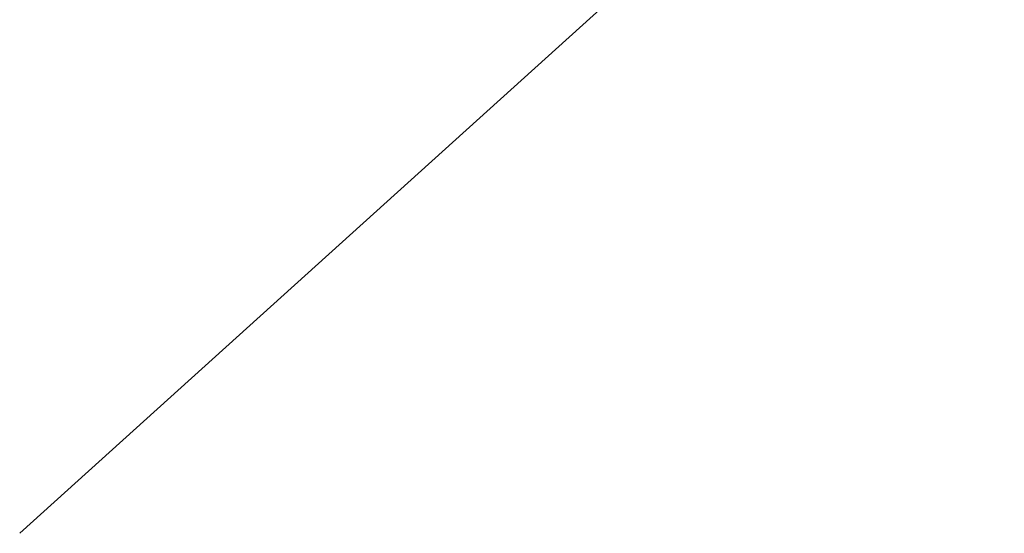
# Model space of a CAD drawing. Header units: millimetres. Extents: x -6861 to -4784, y 84 to 6892.
# Tile 15 of 200: x -5047.963 to -5047.721, y 248.547 to 248.674. Entities that reach past the tile are written whole.
import ezdxf

# ---------------------------------------------------------------- set-up
doc = ezdxf.new("R2010")
doc.units = ezdxf.units.MM
doc.layers.add('E-LITE-EQPM', color=7, linetype='Continuous', lineweight=20)

# ---------------------------------------------------------------- blocks, each defined once
blk = doc.blocks.new('01 PODIUM EMPOTRADO CON MARCO 3_glb - PODIUM EMPOTRADO CON MARCO 3_dwg_NS-2254 ÍßÁ_1_5Ð_$$_É_îAÔO-659104-Lateral_PDF')
at = {"lineweight": 9, "flags": 128}
blk.add_lwpolyline([(-3234.81465, 248.85542), (-3234.96169, 248.78583), (-3235.12239, 248.67711), (-3235.26597, 248.54743)], dxfattribs=at)
blk = doc.blocks.new('01 PODIUM EMPOTRADO CON MARCO 3_glb - UNO  WHITE_GOLD DOWNLIGHT EMPOTRABLE-659121-Lateral_PDF')
blk.add_blockref('01 PODIUM EMPOTRADO CON MARCO 3_glb - PODIUM EMPOTRADO CON MARCO 3_dwg_NS-2254 ÍßÁ_1_5Ð_$$_É_îAÔO-659104-Lateral_PDF', (0, 0))

msp = doc.modelspace()

# ---------------------------------------------------------------- block references
at = {"layer": 'E-LITE-EQPM'}
msp.add_blockref('01 PODIUM EMPOTRADO CON MARCO 3_glb - UNO  WHITE_GOLD DOWNLIGHT EMPOTRABLE-659121-Lateral_PDF', (-1812.69701, 0), dxfattribs=at)

doc.saveas('drawing.dxf')
